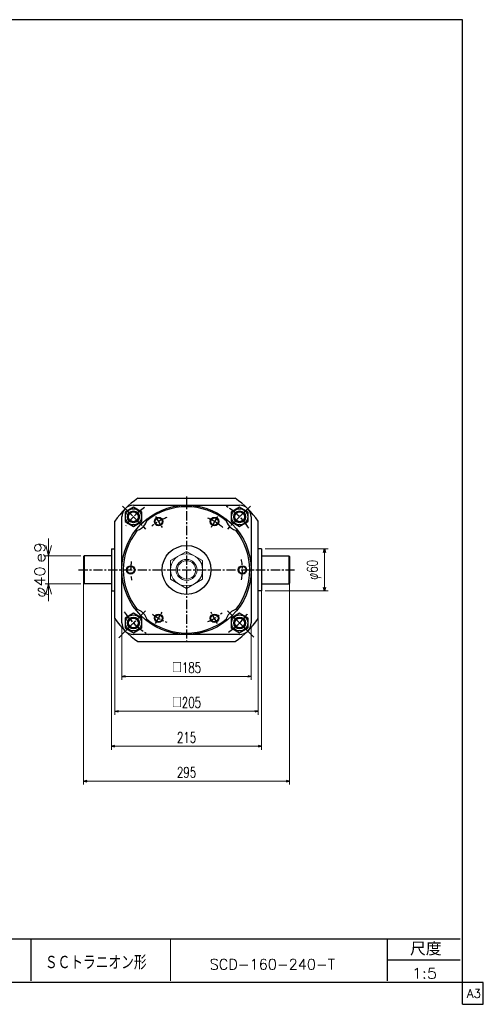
# Model space of a CAD drawing. Header units: millimetres. Extents: x -985 to 985, y -705 to 705.
# Tile 2 of 2: x 321 to 985, y -705 to 705. Entities that reach past the tile are written whole.
import ezdxf
from ezdxf.enums import TextEntityAlignment as Align

# ---------------------------------------------------------------- set-up
doc = ezdxf.new("R2010")
doc.units = ezdxf.units.MM
doc.header["$LTSCALE"] = 0.416667
doc.linetypes.add('CENTER', pattern=[50.8, 31.75, -6.35, 6.35, -6.35])
doc.layers.add('ZUWAKU', color=7, linetype='Continuous')
doc.styles.add('dcStyle0', font='txt.shx', dxfattribs={"width": 0.714286, "bigfont": 'bigfont'})
doc.dimstyles.new('DaDimRotatedStyle', dxfattribs={"dimtxt": 15, "dimasz": 5.000003, "dimexe": 5, "dimexo": 1.666667, "dimgap": 5, "dimtad": 3, "dimdsep": 46, "dimtxsty": 'dcStyle0', "dimblk1": 'OPEN30', "dimblk2": 'OPEN30', "dimsah": 1, "dimcen": 0.09, "dimclrd": 4, "dimclre": 4, "dimclrt": 4, "dimadec": 0, "dimazin": 2, "dimtfac": 1, "dimtdec": 4, "dimtmove": 0, "dimatfit": 0, "dimfxl": 1, "dimarcsym": 0})

# ---------------------------------------------------------------- blocks, each defined once
blk = doc.blocks.new('DC_GROUP_Φ160_36')
at = {"color": 4, "linetype": 'Continuous', "lineweight": 13}
for p, q in [((560.2, -56.4), (537.2, -69.6)), ((583.2, -69.6), (560.2, -56.4)), ((537.2, -69.6), (537.2, -96.2)), ((583.2, -96.2), (583.2, -69.6)), ((537.2, -96.2), (560.2, -109.5)), ((560.2, -109.5), (583.2, -96.2))]:
    blk.add_line(p, q, dxfattribs=at)
for radius in [23, 15, 13.1]:
    blk.add_circle((560.2, -82.9), radius, dxfattribs=at)
blk = doc.blocks.new('DC_GROUP_Φ160_37')
at = {"color": 4, "linetype": 'Continuous', "lineweight": 25}
for p, q in [((484.1, 6.9), (472.1, 0)), ((472.1, 0), (472.1, -13.8)), ((496.1, 0), (484.1, 6.9)), ((496.1, -13.8), (496.1, 0)), ((472.1, -13.8), (484.1, -20.8)), ((484.1, -20.8), (496.1, -13.8))]:
    blk.add_line(p, q, dxfattribs=at)
for radius in [11.5, 8, 7]:
    blk.add_circle((484.1, -6.9), radius, dxfattribs=at)
blk = doc.blocks.new('DC_GROUP_Φ160_38')
at = {"color": 4, "linetype": 'Continuous', "lineweight": 25}
for p, q in [((484.2, -145.1), (472.2, -152)), ((472.2, -152), (472.2, -165.8)), ((496.2, -152), (484.2, -145.1)), ((496.2, -165.8), (496.2, -152)), ((472.2, -165.8), (484.2, -172.8)), ((484.2, -172.8), (496.2, -165.8))]:
    blk.add_line(p, q, dxfattribs=at)
for radius in [11.5, 8, 7]:
    blk.add_circle((484.2, -158.9), radius, dxfattribs=at)
blk = doc.blocks.new('DC_GROUP_Φ160_39')
at = {"color": 4, "linetype": 'Continuous', "lineweight": 25}
for p, q in [((636.2, 6.9), (624.2, 0)), ((624.2, 0), (624.2, -13.8)), ((648.2, 0), (636.2, 6.9)), ((648.2, -13.8), (648.2, 0)), ((624.2, -13.8), (636.2, -20.8)), ((636.2, -20.8), (648.2, -13.8))]:
    blk.add_line(p, q, dxfattribs=at)
for radius in [11.5, 8, 7]:
    blk.add_circle((636.2, -6.9), radius, dxfattribs=at)
blk = doc.blocks.new('DC_GROUP_Φ160_40')
at = {"color": 4, "linetype": 'Continuous', "lineweight": 25}
for p, q in [((636.2, -145.1), (624.2, -152)), ((624.2, -152), (624.2, -165.8)), ((648.2, -152), (636.2, -145.1)), ((648.2, -165.8), (648.2, -152)), ((624.2, -165.8), (636.2, -172.8)), ((636.2, -172.8), (648.2, -165.8))]:
    blk.add_line(p, q, dxfattribs=at)
for radius in [11.5, 8, 7]:
    blk.add_circle((636.2, -158.9), radius, dxfattribs=at)
blk = doc.blocks.new('DC_GROUP_Φ160_42')
at = {"color": 4, "linetype": 'Continuous', "lineweight": 18}
for p, q in [((362.7, -62.9), (358.6, -47.9)), ((366.7, -47.9), (362.7, -62.9)), ((362.7, -62.9), (362.7, -47.9))]:
    blk.add_line(p, q, dxfattribs=at)
blk = doc.blocks.new('DC_GROUP_Φ160_43')
at = {"color": 4, "linetype": 'Continuous', "lineweight": 18}
for p, q in [((358.6, -117.9), (362.7, -102.9)), ((362.7, -102.9), (366.7, -117.9)), ((362.7, -102.9), (362.7, -117.9))]:
    blk.add_line(p, q, dxfattribs=at)
blk = doc.blocks.new('DC_GROUP_Φ160_41')
at = {"color": 4, "linetype": 'Continuous', "lineweight": 13}
for p, q in [((362.7, -37.9), (362.7, -62.9)), ((408.7, -62.9), (357.7, -62.9)), ((362.7, -102.9), (362.7, -62.9)), ((408.7, -102.9), (357.7, -102.9)), ((362.7, -127.9), (362.7, -102.9))]:
    blk.add_line(p, q, dxfattribs=at)
at = {"linetype": 'Continuous'}
for name in ['DC_GROUP_Φ160_42', 'DC_GROUP_Φ160_43']:
    blk.add_blockref(name, (0, 0), dxfattribs=at)
at = {"color": 4, "style": 'dcStyle0'}
blk.add_text('e9', height=15, rotation=90, dxfattribs=at).set_placement((357.7, -72.9), (357.7, -42.9), align=Align.FIT)
at = {"color": 4, "style": 'dcStyle0', "width": 0.9375}
blk.add_text('φ40', height=15, rotation=90, dxfattribs=at).set_placement((357.7, -122.9), (357.7, -77.9), align=Align.FIT)
blk = doc.blocks.new('_OPEN30')
at = {"color": 0, "linetype": 'ByBlock', "lineweight": -2}
for p, q in [((-1, 0.267949), (0, 0)), ((0, 0), (-1, -0.267949)), ((0, 0), (-1, 0))]:
    blk.add_line(p, q, dxfattribs=at)
blk = doc.blocks.new('*D52')
at = {"color": 4, "linetype": 'Continuous', "lineweight": 13}
for p, q in [((467.7, -163.9), (467.7, -240.4)), ((652.7, -163.9), (652.7, -240.4)), ((467.7, -235.4), (652.7, -235.4))]:
    blk.add_line(p, q, dxfattribs=at)
at = {"color": 4, "xscale": 5.000004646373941, "yscale": 4.999982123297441}
for p, rotation in [((467.7, -235.4), 180), ((652.7, -235.4), 360)]:
    blk.add_blockref('_OPEN30', p, dxfattribs=dict(at, rotation=rotation))
at = {"color": 4, "insert": (560.2, -230.4), "char_height": 15, "width": 75, "attachment_point": 8, "style": 'dcStyle0'}
blk.add_mtext('\\T1.00;□185', dxfattribs=at)
blk = doc.blocks.new('*D53')
at = {"color": 4, "linetype": 'Continuous', "lineweight": 13}
for p, q in [((457.7, -87.9), (457.7, -290.4)), ((662.7, -87.9), (662.7, -290.4)), ((457.7, -285.4), (662.7, -285.4))]:
    blk.add_line(p, q, dxfattribs=at)
at = {"color": 4, "xscale": 5.000004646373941, "yscale": 4.999982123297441}
for p, rotation in [((457.7, -285.4), 180), ((662.7, -285.4), 360)]:
    blk.add_blockref('_OPEN30', p, dxfattribs=dict(at, rotation=rotation))
at = {"color": 4, "insert": (560.2, -280.4), "char_height": 15, "width": 75, "attachment_point": 8, "style": 'dcStyle0'}
blk.add_mtext('\\T1.00;□205', dxfattribs=at)
blk = doc.blocks.new('*D54')
at = {"color": 4, "linetype": 'Continuous', "lineweight": 13}
for p, q in [((452.7, -87.9), (452.7, -340.4)), ((667.7, -87.9), (667.7, -340.4)), ((452.7, -335.4), (667.7, -335.4))]:
    blk.add_line(p, q, dxfattribs=at)
at = {"color": 4, "xscale": 5.000004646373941, "yscale": 4.999982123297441}
for p, rotation in [((452.7, -335.4), 180), ((667.7, -335.4), 360)]:
    blk.add_blockref('_OPEN30', p, dxfattribs=dict(at, rotation=rotation))
at = {"color": 4, "insert": (560.2, -330.4), "char_height": 15, "width": 60.938, "attachment_point": 8, "style": 'dcStyle0'}
blk.add_mtext('\\T1.00;215', dxfattribs=at)
blk = doc.blocks.new('*D55')
at = {"color": 4, "linetype": 'Continuous', "lineweight": 13}
for p, q in [((412.7, -87.9), (412.7, -390.4)), ((707.7, -87.9), (707.7, -390.4)), ((412.7, -385.4), (707.7, -385.4))]:
    blk.add_line(p, q, dxfattribs=at)
at = {"color": 4, "xscale": 5.000004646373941, "yscale": 4.999982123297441}
for p, rotation in [((412.7, -385.4), 180), ((707.7, -385.4), 360)]:
    blk.add_blockref('_OPEN30', p, dxfattribs=dict(at, rotation=rotation))
at = {"color": 4, "insert": (560.2, -380.4), "char_height": 15, "width": 60.938, "attachment_point": 8, "style": 'dcStyle0'}
blk.add_mtext('\\T1.00;295', dxfattribs=at)
blk = doc.blocks.new('*D56')
at = {"color": 4, "linetype": 'Continuous', "lineweight": 13}
for p, q in [((672.7, -52.9), (762.7, -52.9)), ((757.7, -112.9), (757.7, -52.9)), ((672.7, -112.9), (762.7, -112.9))]:
    blk.add_line(p, q, dxfattribs=at)
at = {"color": 4, "xscale": 5.000004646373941, "yscale": 4.999982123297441}
for p, rotation in [((757.7, -52.9), 90), ((757.7, -112.9), 270)]:
    blk.add_blockref('_OPEN30', p, dxfattribs=dict(at, rotation=rotation))
at = {"color": 4, "insert": (752.7, -82.9), "char_height": 15, "width": 60.938, "attachment_point": 8, "rotation": 90, "style": 'dcStyle0'}
blk.add_mtext('\\T1.00;φ60', dxfattribs=at)

msp = doc.modelspace()

# ---------------------------------------------------------------- linework, layer by layer
at = {"color": 4, "linetype": 'Continuous', "lineweight": 25}
for p, q in [((490.378, 19.578), (629.945, 19.578)), ((484.147, 9.578), (636.175, 9.578)), ((457.661, -152.705), (457.661, -13.138)), ((467.661, -158.936), (467.661, -6.229)), ((652.661, -6.908), (652.661, -158.936)), ((662.661, -152.705), (662.661, -13.138)), ((452.661, -52.922), (452.661, -112.922)), ((452.661, -52.922), (457.661, -52.922)), ((667.661, -52.922), (662.661, -52.922)), ((667.661, -52.922), (667.661, -112.922)), ((412.661, -63.922), (413.661, -62.922)), ((412.661, -63.922), (412.661, -101.922)), ((452.661, -62.922), (413.661, -62.922)), ((413.661, -62.922), (413.661, -102.922)), ((667.661, -62.922), (706.661, -62.922)), ((707.661, -63.922), (706.661, -62.922)), ((706.661, -62.922), (706.661, -102.922)), ((707.661, -63.922), (707.661, -101.922)), ((412.661, -101.922), (413.661, -102.922)), ((452.661, -102.922), (413.661, -102.922)), ((667.661, -102.922), (706.661, -102.922)), ((707.661, -101.922), (706.661, -102.922)), ((452.661, -112.922), (457.661, -112.922)), ((667.661, -112.922), (662.661, -112.922)), ((636.175, -175.422), (484.147, -175.422)), ((490.378, -185.422), (629.945, -185.422))]:
    msp.add_line(p, q, dxfattribs=at)
at = {"color": 4, "linetype": 'CENTER', "lineweight": 25}
for p, q in [((560.161, 22.407), (560.161, -188.251)), ((468.674, 8.565), (501.651, -24.412)), ((473.541, 3.699), (494.577, -17.338)), ((651.648, 8.565), (618.671, -24.412)), ((625.745, -17.338), (646.782, 3.699)), ((515.87, -6.208), (525.32, -22.575)), ((604.452, -6.208), (595.002, -22.575)), ((405.596, -82.922), (714.77, -82.922)), ((463.017, -180.066), (501.651, -141.432)), ((473.541, -169.542), (494.577, -148.506)), ((515.87, -159.636), (525.32, -143.268)), ((604.452, -159.636), (595.002, -143.268)), ((656.647, -179.407), (618.671, -141.432)), ((625.745, -148.506), (646.782, -169.542))]:
    msp.add_line(p, q, dxfattribs=at)
at = {"color": 4, "linetype": 'Continuous', "lineweight": 25}
for centre, radius in [((560.161, -82.922), 92.5), ((484.147, -6.908), 8.5), ((636.175, -6.908), 8.5), ((520.161, -13.64), 6), ((520.161, -13.64), 5.05), ((600.161, -13.64), 6), ((600.161, -13.64), 5.05), ((560.161, -82.922), 35), ((480.161, -82.922), 6), ((480.161, -82.922), 5.05), ((640.161, -82.922), 6), ((640.161, -82.922), 5.05), ((484.147, -158.936), 8.5), ((520.161, -152.204), 6), ((520.161, -152.204), 5.05), ((600.161, -152.204), 6), ((600.161, -152.204), 5.05), ((636.175, -158.936), 8.5)]:
    msp.add_circle(centre, radius, dxfattribs=at)
for centre, radius, start, end in [((560.161, -82.922), 124, 124.247643, 145.752357), ((560.161, -82.922), 124, 34.247643, 55.752357), ((484.147, -6.908), 16.5, 90, 180), ((560.161, -82.922), 90.5, 51.122972, 128.877028), ((636.175, -6.908), 16.5, 0, 90), ((484.147, -6.908), 20, 277.250758, 352.749242), ((636.175, -6.908), 20, 187.250758, 262.749242), ((560.161, -82.922), 90.5, 141.122972, 218.877028), ((560.161, -82.922), 90.5, 321.122972, 38.877028), ((484.147, -158.936), 20, 7.250758, 82.749242), ((636.175, -158.936), 20, 97.250758, 172.749242), ((560.161, -82.922), 124, 214.247643, 235.752357), ((560.161, -82.922), 90.5, 231.122972, 308.877028), ((560.161, -82.922), 124, 304.247643, 325.752357), ((484.147, -158.936), 16.5, 180, 270), ((636.175, -158.936), 16.5, 270, 0)]:
    msp.add_arc(centre, radius, start, end, dxfattribs=at)
at = {"color": 4, "linetype": 'CENTER', "lineweight": 25}
for radius, start, end in [(107.5, 123.896345, 144.137408), (107.5, 126.699102, 140.982765), (107.5, 36.664414, 58.577506), (107.5, 33.896345, 54.137408), (80, 110.556084, 128.428969), (80, 49.326506, 67.76973), (80, 349.929662, 10.853017), (80, 171.176006, 190.603638), (107.5, 213.896345, 234.137408), (107.5, 216.259196, 239.453636), (80, 232.455597, 249.28731), (80, 292.403146, 309.52965), (107.5, 303.896345, 324.137408), (107.5, 307.338044, 323.557664)]:
    msp.add_arc((560.161, -82.922), radius, start, end, dxfattribs=at)
at = {"layer": 'ZUWAKU', "color": 5, "linetype": 'Continuous', "lineweight": 25}
for p, q in [((955, 705), (-985, 705)), ((955, -705), (955, 705)), ((985, -673.75), (-985, -673.75)), ((985, -705), (985, -673.75)), ((955, -705), (985, -705))]:
    msp.add_line(p, q, dxfattribs=at)
at = {"layer": 'ZUWAKU', "color": 4, "linetype": 'Continuous', "lineweight": 25}
for p, q in [((-2.942, -611.193), (952.058, -611.193)), ((337.058, -611.193), (337.058, -671.193)), ((847.734, -671.193), (847.734, -611.193)), ((847.734, -641.193), (952.058, -641.193))]:
    msp.add_line(p, q, dxfattribs=at)
at = {"layer": 'ZUWAKU', "color": 4, "linetype": 'Continuous', "lineweight": 13}
msp.add_line((537.058, -611.193), (537.058, -671.193), dxfattribs=at)

# ---------------------------------------------------------------- block references
at = {"linetype": 'Continuous'}
for name in ['DC_GROUP_Φ160_37', 'DC_GROUP_Φ160_39', 'DC_GROUP_Φ160_41', 'DC_GROUP_Φ160_36', 'DC_GROUP_Φ160_38', 'DC_GROUP_Φ160_40']:
    msp.add_blockref(name, (0, 0), dxfattribs=at)

# ---------------------------------------------------------------- texts
at = {"color": 4, "style": 'dcStyle0'}
for s, width, p, p2 in [('SCD-160-240-T', 0.92, (593.31, -655.305), (772.71, -655.305)), ('1:5', 0.8, (882.746, -668.072), (918.746, -668.072))]:
    msp.add_text(s, height=15, dxfattribs=dict(at, width=width)).set_placement(p, p2, align=Align.FIT)
at = {"layer": 'ZUWAKU', "color": 4, "style": 'dcStyle0'}
for s, height, width, p, p2 in [('尺度', 19, 0.991667, (880.134, -635.093), (925.354, -635.093)), ('ＳＣトラニオン形', 20, 0.758333, (357.359, -655.13), (502.959, -655.13))]:
    msp.add_text(s, height=height, dxfattribs=dict(at, width=width)).set_placement(p, p2, align=Align.FIT)
at = {"layer": 'ZUWAKU', "color": 7, "style": 'dcStyle0', "width": 0.8}
msp.add_text('A3', height=12.5, dxfattribs=at).set_placement((961.537, -695.625), (981.537, -695.625), align=Align.FIT)

# ---------------------------------------------------------------- dimensions: what is measured, and where the dimension line sits
at = {"linetype": 'Continuous', "lineweight": 13}
dim = msp.add_linear_dim(base=(757.661, -52.922), p1=(670.995, -112.922), p2=(670.995, -52.922), angle=90, text='φ<>', dimstyle='DaDimRotatedStyle', override={"dimtxt": 15, "dimasz": 5.000003, "dimexe": 5, "dimexo": 1.666667, "dimgap": 5, "dimtad": 3, "dimtih": 0, "dimtoh": 0, "dimdec": 2, "dimzin": 8, "dimtxsty": 'dcStyle0', "dimblk1": 'OPEN30', "dimblk2": 'OPEN30', "dimsah": 1, "dimclrd": 4, "dimclre": 4, "dimclrt": 4, "dimazin": 2, "dimtofl": 1, "dimatfit": 0, "dimtolj": 0, "dimtzin": 8}, dxfattribs=at)
dim.commit()
dim.dimension.update_dxf_attribs({"geometry": '*D56', "text_midpoint": (757.661, -82.922)})
for base, p1, p2, picture, middle in [((707.661, -385.422), (412.661, -86.255), (707.661, -86.255), '*D55', (560.161, -385.422)), ((667.661, -335.422), (452.661, -86.255), (667.661, -86.255), '*D54', (560.161, -335.422))]:
    dim = msp.add_linear_dim(base=base, p1=p1, p2=p2, dimstyle='DaDimRotatedStyle', override={"dimtxt": 15, "dimasz": 5.000003, "dimexe": 5, "dimexo": 1.666667, "dimgap": 5, "dimtad": 3, "dimtih": 0, "dimtoh": 0, "dimdec": 2, "dimzin": 8, "dimtxsty": 'dcStyle0', "dimblk1": 'OPEN30', "dimblk2": 'OPEN30', "dimsah": 1, "dimclrd": 4, "dimclre": 4, "dimclrt": 4, "dimazin": 2, "dimtofl": 1, "dimatfit": 0, "dimtolj": 0, "dimtzin": 8}, dxfattribs=at)
    dim.commit()
    dim.dimension.update_dxf_attribs({"geometry": picture, "text_midpoint": middle})
for base, p1, p2, picture, middle in [((662.661, -285.422), (457.661, -86.255), (662.661, -86.255), '*D53', (560.161, -285.422)), ((652.661, -235.422), (467.661, -162.269), (652.661, -162.269), '*D52', (560.161, -235.422))]:
    dim = msp.add_linear_dim(base=base, p1=p1, p2=p2, text='□<>', dimstyle='DaDimRotatedStyle', override={"dimtxt": 15, "dimasz": 5.000003, "dimexe": 5, "dimexo": 1.666667, "dimgap": 5, "dimtad": 3, "dimtih": 0, "dimtoh": 0, "dimdec": 2, "dimzin": 8, "dimtxsty": 'dcStyle0', "dimblk1": 'OPEN30', "dimblk2": 'OPEN30', "dimsah": 1, "dimclrd": 4, "dimclre": 4, "dimclrt": 4, "dimazin": 2, "dimtofl": 1, "dimatfit": 0, "dimtolj": 0, "dimtzin": 8}, dxfattribs=at)
    dim.commit()
    dim.dimension.update_dxf_attribs({"geometry": picture, "text_midpoint": middle})

doc.saveas('drawing.dxf')
